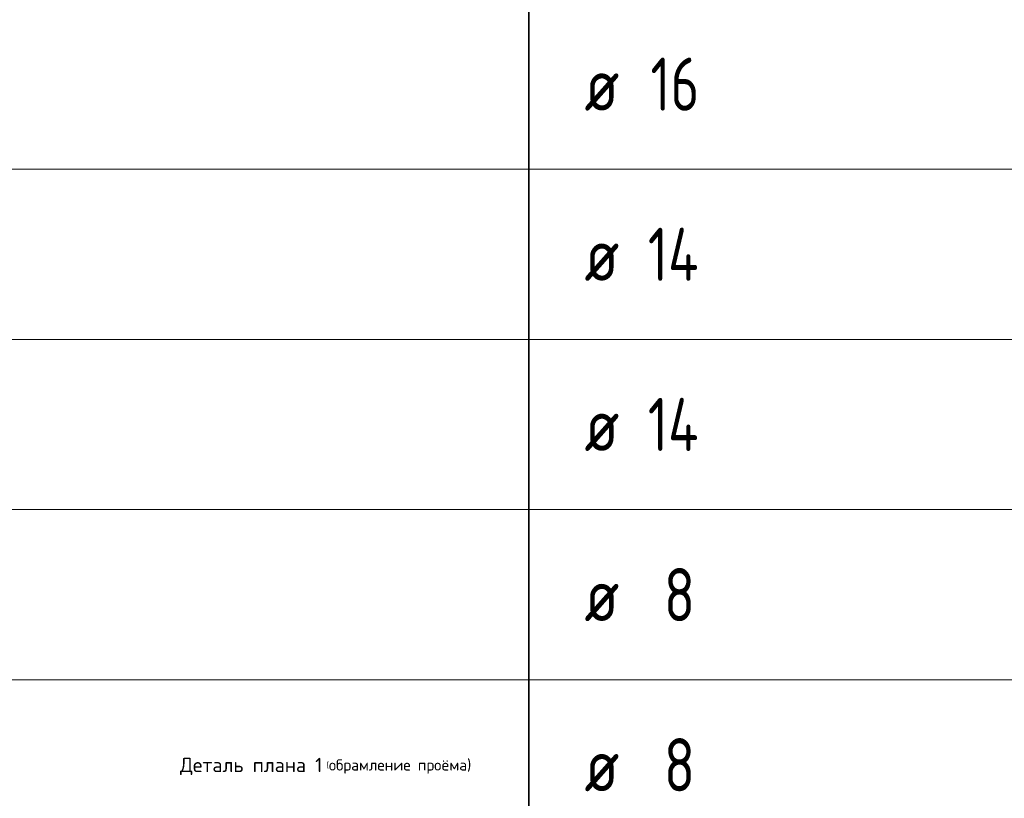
# Model space of a CAD drawing. Header units: metres. Extents: x -38 to 99, y -15 to 21.
# Tile 83 of 88: x 73.02 to 77.66, y 8.71 to 12.37. Entities that reach past the tile are written whole.
import ezdxf

# ---------------------------------------------------------------- set-up
doc = ezdxf.new("R2010")
doc.units = ezdxf.units.M
doc.layers.add('XR$3$Текст_ общее_1', color=7, linetype='Continuous', lineweight=13)
doc.layers.add('XR$5$Текст_ общее_1', color=7, linetype='Continuous', lineweight=13)
doc.styles.add('ISOCPEUR', font='txt')

msp = doc.modelspace()

# ---------------------------------------------------------------- linework, layer by layer
at = {"color": 7, "linetype": 'Continuous', "lineweight": 35, "transparency": 33554687}
for p, q in [((75.4198, 12.4717), (75.4198, 11.6717)), ((75.4198, 11.6717), (75.4198, 10.8717)), ((75.4198, 10.8717), (75.4198, 10.0717)), ((75.4198, 10.0717), (75.4198, 9.2717)), ((75.4198, 9.2717), (75.4198, 8.4717))]:
    msp.add_line(p, q, dxfattribs=at)
at = {"color": 7, "linetype": 'Continuous', "lineweight": 13, "transparency": 33554687}
for p, q in [((86.4198, 11.6717), (67.9198, 11.6717)), ((86.4198, 10.8717), (67.9198, 10.8717)), ((86.4198, 10.0717), (67.9198, 10.0717)), ((86.4198, 9.2717), (67.9198, 9.2717))]:
    msp.add_line(p, q, dxfattribs=at)

# ---------------------------------------------------------------- texts
at = {"color": 7, "linetype": 'Continuous', "lineweight": 35, "transparency": 33554687, "char_height": 0.25, "attachment_point": 7, "style": 'ISOCPEUR'}
for s, insert, width in [('\\W0.75;16', (75.9925, 11.9467), 0.393567), ('\\W0.82;ø', (75.6817, 11.9467), 0.327205), ('\\W0.76;14', (75.98, 11.1467), 0.420468), ('\\W0.82;ø', (75.6817, 11.1467), 0.327205), ('\\W0.76;14', (75.98, 10.3467), 0.420468), ('\\W0.82;ø', (75.6817, 10.3467), 0.327205), ('\\W0.78;8', (76.055, 9.5467), 0.272006), ('\\W0.82;ø', (75.6817, 9.5467), 0.327205), ('\\W0.78;8', (76.055, 8.7467), 0.272006), ('\\W0.82;ø', (75.6817, 8.7467), 0.327205)]:
    msp.add_mtext(s, dxfattribs=dict(at, insert=insert, width=width))
at = {"layer": 'XR$3$Текст_ общее_1', "color": 7, "linetype": 'Continuous', "lineweight": 13, "transparency": 33554687, "insert": (74.4643, 8.8638), "char_height": 0.0675, "width": 1.405568, "attachment_point": 5, "style": 'ISOCPEUR'}
msp.add_mtext('\\A1;{\\fISOCPEUR|i0|b0;\\H0.067500;\\W1.000000;\\C7;Деталь плана 1\\H0.030000; (\\H0.052500;обрамление проёма)}\\P', dxfattribs=at)
at = {"layer": 'XR$5$Текст_ общее_1', "color": 7, "linetype": 'Continuous', "lineweight": 13, "transparency": 33554687, "insert": (74.4643, 8.8638), "char_height": 0.0675, "width": 1.405568, "attachment_point": 5, "style": 'ISOCPEUR'}
msp.add_mtext('\\A1;{\\fISOCPEUR|i0|b0;\\H0.067500;\\W1.000000;\\C7;Деталь плана 1\\H0.030000; (\\H0.052500;обрамление проёма)}\\P', dxfattribs=at)

doc.saveas('drawing.dxf')
